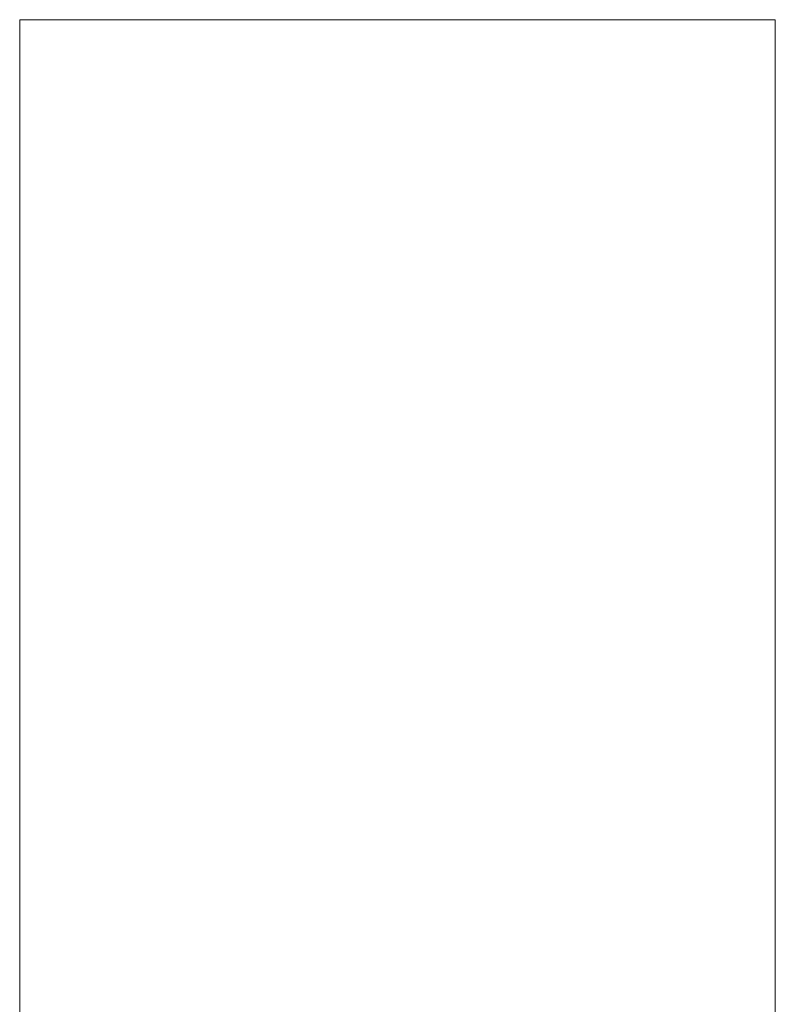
# Model space of a CAD drawing. Header units: millimetres. Extents: x -200 to 200, y -17 to 153.
# Tile 159 of 159: x 192.5 to 200, y 115.85 to 125.62. Entities that reach past the tile are written whole.
import ezdxf

# ---------------------------------------------------------------- set-up
doc = ezdxf.new("R2010")
doc.units = ezdxf.units.MM
doc.header["$LTSCALE"] = 12.7
doc.layers.add('Lighting-LED', color=7, linetype='Continuous', lineweight=5, true_color=0x000000)

msp = doc.modelspace()

# ---------------------------------------------------------------- linework, layer by layer
at = {"layer": 'Lighting-LED', "color": 18, "linetype": 'Continuous', "lineweight": 5, "true_color": 0x000000}
for points, invisible_edges in [([(195.0013, 65.6128, -110.9724), (195.0013, 115.3628, -110.9724), (192.5012, 125.6223, -110.9724), (192.5012, 44.0732, -110.9724)], 10), ([(195.0013, 115.3628, -110.9724), (200.0012, 115.3628, -110.9724), (200.0012, 125.6223, -110.9724), (192.5012, 125.6223, -110.9724)], 8), ([(192.5012, 44.0732, -370.6555), (192.5012, 125.6223, -370.6555), (195.0013, 115.3628, -370.6555), (195.0013, 65.6128, -370.6555)], 10), ([(192.5012, 125.6223, -370.6555), (200.0012, 125.6223, -370.6555), (200.0012, 115.3628, -370.6555), (195.0013, 115.3628, -370.6555)], 8), ([(200.0012, 125.6223, -110.9724), (200.0012, 115.3628, -110.9724), (200.0012, 115.3628, -240.8126)], 8), ([(200.0012, 115.3628, -240.8126), (200.0012, 115.3628, -370.6555), (200.0012, 125.6223, -370.6555), (200.0012, 125.6223, -110.9724)], 8)]:
    msp.add_3dface(points, dxfattribs=dict(at, invisible_edges=invisible_edges))
for points in [[(192.5012, 44.0732, -110.9724), (192.5012, 125.6223, -110.9724), (192.5012, 125.6223, -370.6555), (192.5012, 44.0732, -370.6555)], [(200.0012, 125.6223, -370.6555), (192.5012, 125.6223, -370.6555), (192.5012, 125.6223, -110.9724), (200.0012, 125.6223, -110.9724)]]:
    msp.add_3dface(points, dxfattribs=at)

doc.saveas('drawing.dxf')
